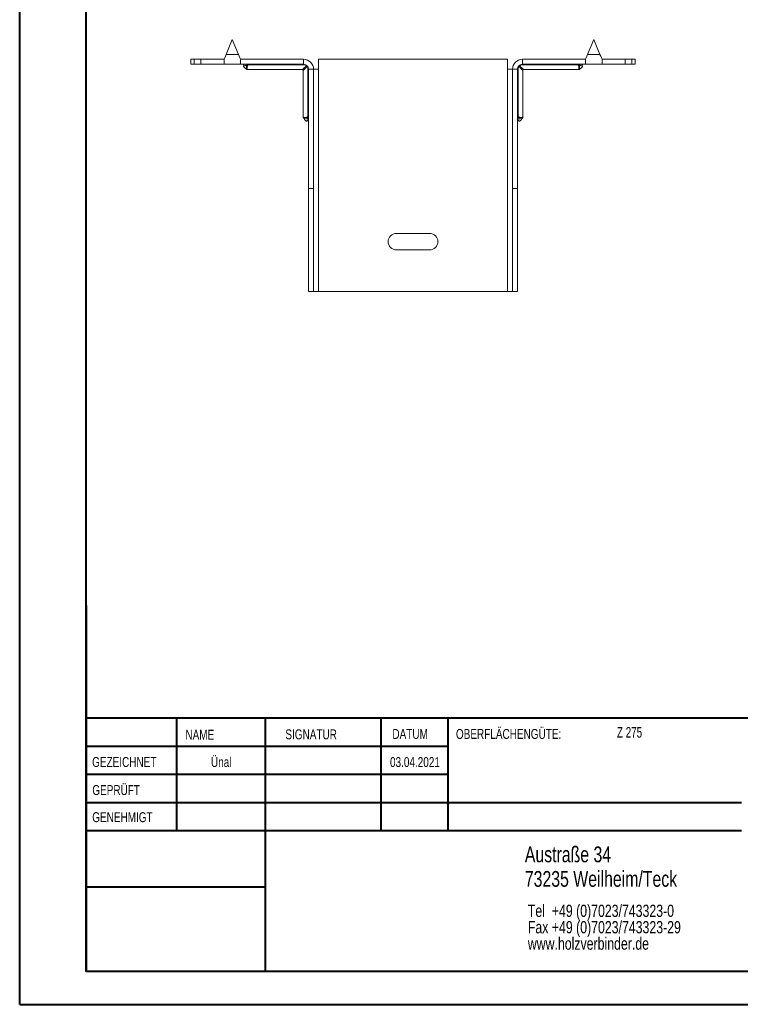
# Model space of a CAD drawing. Header units: millimetres. Extents: x 0 to 210, y 0 to 297.
# Tile 1 of 9: x 0 to 109, y 0 to 149. Entities that reach past the tile are written whole.
import ezdxf

# ---------------------------------------------------------------- set-up
doc = ezdxf.new("R2010")
doc.units = ezdxf.units.MM
doc.styles.add('SLDTEXTSTYLE0', font='TXT', dxfattribs={"width": 0.75})
doc.styles.add('SLDTEXTSTYLE2', font='TXT', dxfattribs={"width": 0.7})

# ---------------------------------------------------------------- blocks, each defined once
blk = doc.blocks.new('SW_NOTE_0')
at = {"color": 0, "linetype": 'Continuous', "lineweight": 0, "char_height": 1.8521, "attachment_point": 1, "style": 'SLDTEXTSTYLE0'}
for s, insert in [('Tel  +49 (0)7023/743323-0', (0, 2.39)), ('Fax +49 (0)7023/743323-29', (0, -0.08)), ('www.holzverbinder.de', (0, -2.55))]:
    blk.add_mtext(s, dxfattribs=dict(at, insert=insert))

msp = doc.modelspace()

# ---------------------------------------------------------------- linework, layer by layer
at = {"color": 7, "linetype": 'Continuous', "lineweight": 40}
for p, q in [((0.08, 0.21), (0.08, 297.21)), ((10.08, 5.21), (10.08, 292.21)), ((10.11, 60.37), (10.11, 5.12)), ((205.08, 43.37), (10.11, 43.37)), ((23.71, 43.37), (23.71, 26.37)), ((37.1, 43.37), (37.1, 5.12)), ((54.51, 43.37), (54.51, 26.37)), ((64.71, 26.37), (64.71, 43.37)), ((64.71, 39.1), (10.11, 39.1)), ((64.71, 34.87), (10.11, 34.87)), ((108.91, 30.62), (10.11, 30.62)), ((108.91, 26.37), (10.11, 26.37)), ((37.1, 17.87), (10.11, 17.87)), ((10.11, 13.71), (10.08, 13.71)), ((10.11, 9.46), (10.08, 9.46)), ((10.08, 5.21), (205.08, 5.21)), ((0.08, 0.21), (210.08, 0.21))]:
    msp.add_line(p, q, dxfattribs=at)
at = {"color": 7, "linetype": 'Continuous', "lineweight": 15}
for p, q in [((32.14, 145.74), (31.2, 143.49)), ((33.08, 143.49), (32.14, 145.74)), ((86.64, 145.74), (85.7, 143.49)), ((87.58, 143.49), (86.64, 145.74)), ((25.89, 142.74), (25.89, 141.99)), ((25.89, 142.74), (26.39, 142.74)), ((26.39, 142.74), (26.39, 141.99)), ((26.39, 142.74), (27.39, 142.74)), ((27.39, 141.99), (27.39, 142.74)), ((30.89, 142.74), (27.39, 142.74)), ((30.89, 142.74), (30.89, 141.99)), ((31.2, 143.49), (33.08, 143.49)), ((42.89, 142.74), (33.39, 142.74)), ((33.39, 141.99), (33.39, 142.74)), ((42.89, 141.99), (42.89, 142.74)), ((73.64, 142.74), (45.14, 142.74)), ((45.14, 141.24), (45.14, 142.74)), ((73.64, 142.74), (73.64, 141.24)), ((75.89, 141.99), (75.89, 142.74)), ((75.89, 142.74), (85.39, 142.74)), ((85.39, 142.74), (85.39, 141.99)), ((85.7, 143.49), (87.58, 143.49)), ((87.89, 141.99), (87.89, 142.74)), ((87.89, 142.74), (91.39, 142.74)), ((91.39, 141.99), (91.39, 142.74)), ((91.39, 142.74), (92.39, 142.74)), ((92.39, 141.99), (92.39, 142.74)), ((92.39, 142.74), (92.89, 142.74)), ((92.89, 141.99), (92.89, 142.74)), ((26.39, 141.99), (25.89, 141.99)), ((27.39, 141.99), (26.39, 141.99)), ((30.89, 141.99), (27.39, 141.99)), ((30.89, 141.99), (33.39, 141.99)), ((42.89, 141.99), (33.39, 141.99)), ((34.41, 141.19), (42.69, 141.19)), ((34.5, 141.99), (34.5, 141.9)), ((42.89, 141.9), (34.5, 141.9)), ((42.89, 141.99), (42.89, 141.9)), ((43.64, 141.24), (43.54, 141.24)), ((43.54, 134.08), (43.54, 141.24)), ((43.64, 141.24), (44.39, 141.24)), ((43.64, 123.24), (43.64, 141.24)), ((44.39, 123.24), (44.39, 141.24)), ((44.39, 141.24), (45.14, 141.24)), ((45.14, 107.74), (45.14, 141.24)), ((73.64, 141.24), (73.64, 107.74)), ((73.64, 141.24), (74.39, 141.24)), ((75.14, 141.24), (74.39, 141.24)), ((74.39, 123.24), (74.39, 141.24)), ((75.14, 123.24), (75.14, 141.24)), ((75.14, 141.24), (75.24, 141.24)), ((75.24, 141.24), (75.24, 134.08)), ((75.89, 141.99), (85.39, 141.99)), ((75.89, 141.99), (75.89, 141.9)), ((84.28, 141.9), (75.89, 141.9)), ((76.09, 141.19), (84.38, 141.19)), ((84.28, 141.99), (84.28, 141.9)), ((85.39, 141.99), (87.89, 141.99)), ((87.89, 141.99), (91.39, 141.99)), ((92.39, 141.99), (91.39, 141.99)), ((92.89, 141.99), (92.39, 141.99)), ((42.84, 141.04), (42.84, 133.99)), ((75.94, 133.99), (75.94, 141.04)), ((43.64, 134.08), (43.54, 134.08)), ((75.14, 134.08), (75.24, 134.08)), ((44.39, 123.24), (43.64, 123.24)), ((43.64, 107.74), (43.64, 123.24)), ((44.39, 107.74), (44.39, 123.24)), ((74.39, 123.24), (75.14, 123.24)), ((74.39, 107.74), (74.39, 123.24)), ((75.14, 107.74), (75.14, 123.24)), ((61.89, 116.49), (56.89, 116.49)), ((56.89, 113.99), (61.89, 113.99)), ((44.39, 107.74), (43.64, 107.74)), ((44.39, 107.74), (45.14, 107.74)), ((45.14, 107.74), (73.64, 107.74)), ((73.64, 107.74), (74.39, 107.74)), ((74.39, 107.74), (75.14, 107.74))]:
    msp.add_line(p, q, dxfattribs=at)
at = {"color": 7, "linetype": 'Continuous', "lineweight": 0}
for p, q in [((64.71, 39.12), (10.11, 39.12)), ((23.71, 5.21), (23.71, 5.12)), ((54.51, 5.21), (54.51, 5.12))]:
    msp.add_line(p, q, dxfattribs=at)
at = {"color": 7, "linetype": 'Continuous', "lineweight": 15, "flags": 128}
for points in [[(31.2, 143.49), (31.09, 143.23), (30.99, 142.98), (30.89, 142.74)], [(33.39, 142.74), (33.29, 142.98), (33.19, 143.23), (33.08, 143.49)], [(85.7, 143.49), (85.59, 143.23), (85.49, 142.98), (85.39, 142.74)], [(87.89, 142.74), (87.79, 142.98), (87.69, 143.23), (87.58, 143.49)], [(42.69, 141.19), (42.7, 141.2), (42.74, 141.24), (42.83, 141.31), (42.96, 141.43), (43.12, 141.57), (43.31, 141.74)], [(43.39, 141.67), (43.22, 141.47), (43.08, 141.31), (42.96, 141.18), (42.88, 141.09), (42.85, 141.05), (42.84, 141.04)], [(43.42, 141.77), (43.41, 141.78), (43.4, 141.78), (43.39, 141.78), (43.38, 141.78), (43.36, 141.77), (43.35, 141.76), (43.33, 141.75), (43.31, 141.74)], [(43.42, 141.77), (43.43, 141.77), (43.43, 141.76), (43.43, 141.74), (43.42, 141.73), (43.42, 141.72), (43.41, 141.7), (43.4, 141.68), (43.39, 141.67)], [(75.36, 141.77), (75.36, 141.77), (75.35, 141.76), (75.35, 141.74), (75.36, 141.73), (75.36, 141.72), (75.37, 141.7), (75.38, 141.68), (75.39, 141.67)], [(75.36, 141.77), (75.37, 141.78), (75.38, 141.78), (75.39, 141.78), (75.4, 141.78), (75.42, 141.77), (75.43, 141.76), (75.45, 141.75), (75.47, 141.74)], [(75.94, 141.04), (75.94, 141.05), (75.9, 141.09), (75.82, 141.18), (75.71, 141.31), (75.56, 141.47), (75.39, 141.67)], [(75.47, 141.74), (75.66, 141.57), (75.82, 141.43), (75.95, 141.31), (76.04, 141.24), (76.08, 141.2), (76.09, 141.19)]]:
    msp.add_lwpolyline(points, dxfattribs=at)
at = {"color": 7, "linetype": 'Continuous', "lineweight": 15}
for centre, radius, start, end in [((42.89, 141.24), 1.5, 0, 90), ((75.89, 141.24), 1.5, 90, 180), ((33.75, 141.84), 0.15, 324.0276, 89.984), ((34.15, 141.85), 0.143, 355.6315, 86.3473), ((42.69, 141.04), 0.15, 4.3413, 85.3308), ((42.89, 141.24), 0.75, 0, 90), ((43.08, 141.44), 0.384, 37.0412, 52.9574), ((75.89, 141.24), 0.75, 90, 180), ((75.7, 141.44), 0.384, 127.0426, 142.9588), ((76.09, 141.04), 0.15, 94.3413, 175.3308), ((84.63, 141.85), 0.143, 93.6527, 184.3685), ((85.03, 141.84), 0.15, 90.0165, 215.8679), ((43.5, 133.73), 0.143, 3.6531, 94.3687), ((75.28, 133.73), 0.143, 85.6313, 176.3469), ((43.49, 133.33), 0.15, 0.0168, 125.8679), ((75.29, 133.33), 0.15, 54.0276, 179.9836), ((56.89, 115.24), 1.25, 90, 270), ((61.89, 115.24), 1.25, 270, 90)]:
    msp.add_arc(centre, radius, start, end, dxfattribs=at)
for points, knots in [([(33.87, 141.75), (33.87, 141.75), (33.85, 141.73), (33.84, 141.7), (33.84, 141.67), (33.85, 141.63), (33.88, 141.57), (33.96, 141.49), (34.12, 141.38), (34.23, 141.29), (34.3, 141.23)], [0, 0, 0, 0, 0.035639, 0.08189, 0.127479, 0.176817, 0.234115, 0.402214, 0.622871, 1, 1, 1, 1]), ([(34.29, 141.84), (34.22, 141.82), (34.09, 141.78), (33.89, 141.76), (33.88, 141.75), (33.87, 141.75)], [0, 0, 0, 0, 0.389367, 0.808807, 1, 1, 1, 1]), ([(34.29, 141.84), (34.31, 141.85), (34.34, 141.85), (34.42, 141.87), (34.46, 141.88), (34.5, 141.9)], [0, 0, 0, 0, 0.5, 0.5, 1, 1, 1, 1]), ([(34.3, 141.24), (34.3, 141.25), (34.3, 141.27), (34.3, 141.42), (34.3, 141.59), (34.29, 141.72), (34.29, 141.81), (34.29, 141.84)], [0, 0, 0, 0, 0.297612, 0.6035774, 0.7828849, 0.9223902, 1, 1, 1, 1]), ([(34.3, 141.24), (34.3, 141.23), (34.32, 141.22), (34.36, 141.2), (34.39, 141.19), (34.41, 141.19)], [0, 0, 0, 0, 0.103044, 0.603781, 1, 1, 1, 1]), ([(34.5, 141.9), (34.47, 141.86), (34.43, 141.8), (34.4, 141.63), (34.4, 141.51), (34.4, 141.36), (34.4, 141.23), (34.4, 141.2), (34.41, 141.19)], [0, 0, 0, 0, 0.096984, 0.176464, 0.437348, 0.45252, 0.728072, 1, 1, 1, 1]), ([(43.31, 141.74), (43.26, 141.79), (43.19, 141.83), (43.05, 141.88), (42.97, 141.9), (42.89, 141.9)], [0, 0, 0, 0, 0.5, 0.5, 1, 1, 1, 1]), ([(43.54, 141.24), (43.54, 141.32), (43.53, 141.4), (43.48, 141.54), (43.44, 141.61), (43.39, 141.67)], [0, 0, 0, 0, 0.5, 0.5, 1, 1, 1, 1]), ([(75.39, 141.67), (75.34, 141.61), (75.3, 141.54), (75.25, 141.4), (75.24, 141.32), (75.24, 141.24)], [0, 0, 0, 0, 0.5, 0.5, 1, 1, 1, 1]), ([(75.89, 141.9), (75.81, 141.9), (75.73, 141.88), (75.59, 141.83), (75.52, 141.79), (75.47, 141.74)], [0, 0, 0, 0, 0.5, 0.5, 1, 1, 1, 1]), ([(84.28, 141.9), (84.33, 141.88), (84.37, 141.87), (84.44, 141.85), (84.47, 141.85), (84.49, 141.84)], [0, 0, 0, 0, 0.5, 0.5, 1, 1, 1, 1]), ([(84.38, 141.19), (84.38, 141.2), (84.38, 141.23), (84.39, 141.41), (84.39, 141.63), (84.35, 141.8), (84.31, 141.86), (84.28, 141.9)], [0, 0, 0, 0, 0.271986, 0.547598, 0.823498, 0.902995, 1, 1, 1, 1]), ([(84.38, 141.19), (84.38, 141.19), (84.41, 141.19), (84.44, 141.21), (84.47, 141.22), (84.48, 141.23), (84.48, 141.24)], [0, 0, 0, 0, 0.194905, 0.605364, 0.941137, 1, 1, 1, 1]), ([(84.49, 141.84), (84.49, 141.81), (84.49, 141.76), (84.49, 141.67), (84.48, 141.57), (84.48, 141.41), (84.48, 141.27), (84.48, 141.25), (84.48, 141.24)], [0, 0, 0, 0, 0.077569, 0.125355, 0.24341, 0.396676, 0.702478, 1, 1, 1, 1]), ([(84.48, 141.23), (84.55, 141.29), (84.68, 141.4), (84.85, 141.51), (84.93, 141.61), (84.94, 141.67), (84.94, 141.7), (84.93, 141.73), (84.91, 141.75), (84.91, 141.75)], [0, 0, 0, 0, 0.361958, 0.699922, 0.822695, 0.873686, 0.922607, 0.975032, 1, 1, 1, 1]), ([(84.91, 141.75), (84.9, 141.75), (84.89, 141.76), (84.69, 141.78), (84.56, 141.82), (84.49, 141.84)], [0, 0, 0, 0, 0.191184, 0.610629, 1, 1, 1, 1]), ([(42.84, 133.99), (42.84, 133.98), (42.84, 133.95), (42.86, 133.91), (42.88, 133.89), (42.89, 133.88)], [0, 0, 0, 0, 0.347807, 0.716151, 1, 1, 1, 1]), ([(42.85, 133.99), (42.85, 133.99), (42.86, 133.99), (43.03, 133.98), (43.22, 133.98), (43.37, 134), (43.45, 134.02), (43.51, 134.06), (43.54, 134.08)], [0, 0, 0, 0, 0.23003, 0.505332, 0.78131, 0.830538, 0.9055, 1, 1, 1, 1]), ([(42.87, 133.9), (42.93, 133.83), (43.04, 133.69), (43.16, 133.52), (43.26, 133.44), (43.31, 133.42), (43.35, 133.43), (43.38, 133.44), (43.4, 133.45), (43.4, 133.46)], [0, 0, 0, 0, 0.3600795, 0.6987696, 0.8220716, 0.8731458, 0.921976, 0.9741935, 1, 1, 1, 1]), ([(43.49, 133.88), (43.46, 133.88), (43.41, 133.88), (43.3, 133.88), (43.18, 133.88), (43.03, 133.89), (42.9, 133.89), (42.89, 133.89), (42.89, 133.89)], [0, 0, 0, 0, 0.068646, 0.12948, 0.308923, 0.443697, 0.7485, 1, 1, 1, 1]), ([(43.4, 133.46), (43.4, 133.46), (43.4, 133.48), (43.43, 133.67), (43.47, 133.81), (43.49, 133.88)], [0, 0, 0, 0, 0.191184, 0.610637, 1, 1, 1, 1]), ([(43.54, 134.08), (43.53, 134.04), (43.52, 134), (43.5, 133.93), (43.49, 133.89), (43.49, 133.88)], [0, 0, 0, 0, 0.5, 0.5, 1, 1, 1, 1]), ([(75.29, 133.88), (75.29, 133.89), (75.28, 133.93), (75.26, 134), (75.25, 134.04), (75.24, 134.08)], [0, 0, 0, 0, 0.5, 0.5, 1, 1, 1, 1]), ([(75.24, 134.08), (75.27, 134.06), (75.33, 134.02), (75.41, 134), (75.56, 133.98), (75.75, 133.98), (75.92, 133.99), (75.93, 133.99), (75.93, 133.99)], [0, 0, 0, 0, 0.0945, 0.169462, 0.21869, 0.494668, 0.76997, 1, 1, 1, 1]), ([(75.89, 133.89), (75.89, 133.89), (75.88, 133.89), (75.74, 133.89), (75.58, 133.88), (75.46, 133.88), (75.37, 133.88), (75.32, 133.88), (75.29, 133.88)], [0, 0, 0, 0, 0.251466, 0.556258, 0.751801, 0.870525, 0.931356, 1, 1, 1, 1]), ([(75.29, 133.88), (75.31, 133.81), (75.35, 133.67), (75.38, 133.48), (75.38, 133.46), (75.38, 133.46)], [0, 0, 0, 0, 0.389358, 0.808807, 1, 1, 1, 1]), ([(75.38, 133.46), (75.39, 133.45), (75.4, 133.44), (75.43, 133.43), (75.47, 133.42), (75.51, 133.44), (75.56, 133.47), (75.64, 133.55), (75.75, 133.71), (75.85, 133.82), (75.91, 133.9)], [0, 0, 0, 0, 0.036429, 0.082507, 0.128023, 0.177441, 0.234961, 0.403777, 0.624753, 1, 1, 1, 1]), ([(75.89, 133.88), (75.9, 133.89), (75.92, 133.92), (75.94, 133.95), (75.94, 133.98), (75.94, 133.99)], [0, 0, 0, 0, 0.317028, 0.742398, 1, 1, 1, 1])]:
    msp.add_open_spline(points, degree=3, knots=knots, dxfattribs=at)

# ---------------------------------------------------------------- block references
at = {"color": 7, "linetype": 'Continuous', "lineweight": 0}
msp.add_blockref('SW_NOTE_0', (76.7, 12.85), dxfattribs=at)

# ---------------------------------------------------------------- texts
for s, insert, char_height, attachment_point, style in [('NAME', (25.07, 41.62), 1.5, 1, 'SLDTEXTSTYLE0'), ('SIGNATUR', (40.14, 41.68), 1.5, 1, 'SLDTEXTSTYLE0'), ('DATUM', (56.28, 41.74), 1.5, 1, 'SLDTEXTSTYLE0'), ('OBERFLÄCHENGÜTE:', (65.86, 41.74), 1.5, 1, 'SLDTEXTSTYLE0'), ('Z 275', (90.14, 42.03), 1.587, 1, 'SLDTEXTSTYLE2'), ('GEZEICHNET', (11, 37.51), 1.5, 1, 'SLDTEXTSTYLE0'), ('Ünal', (30.47, 37.5), 1.499, 2, 'SLDTEXTSTYLE0'), ('03.04.2021', (59.68, 37.5), 1.499, 2, 'SLDTEXTSTYLE0'), ('GEPRÜFT', (11.03, 33.28), 1.5, 1, 'SLDTEXTSTYLE0'), ('GENEHMIGT', (11.02, 29.19), 1.5, 1, 'SLDTEXTSTYLE0'), ('Austraße 34', (76.25, 24.02), 2.3813, 1, 'SLDTEXTSTYLE0'), ('73235 Weilheim/Teck', (76.25, 20.32), 2.3813, 1, 'SLDTEXTSTYLE0')]:
    msp.add_mtext(s, dxfattribs=dict(at, insert=insert, char_height=char_height, attachment_point=attachment_point, style=style))

doc.saveas('drawing.dxf')
